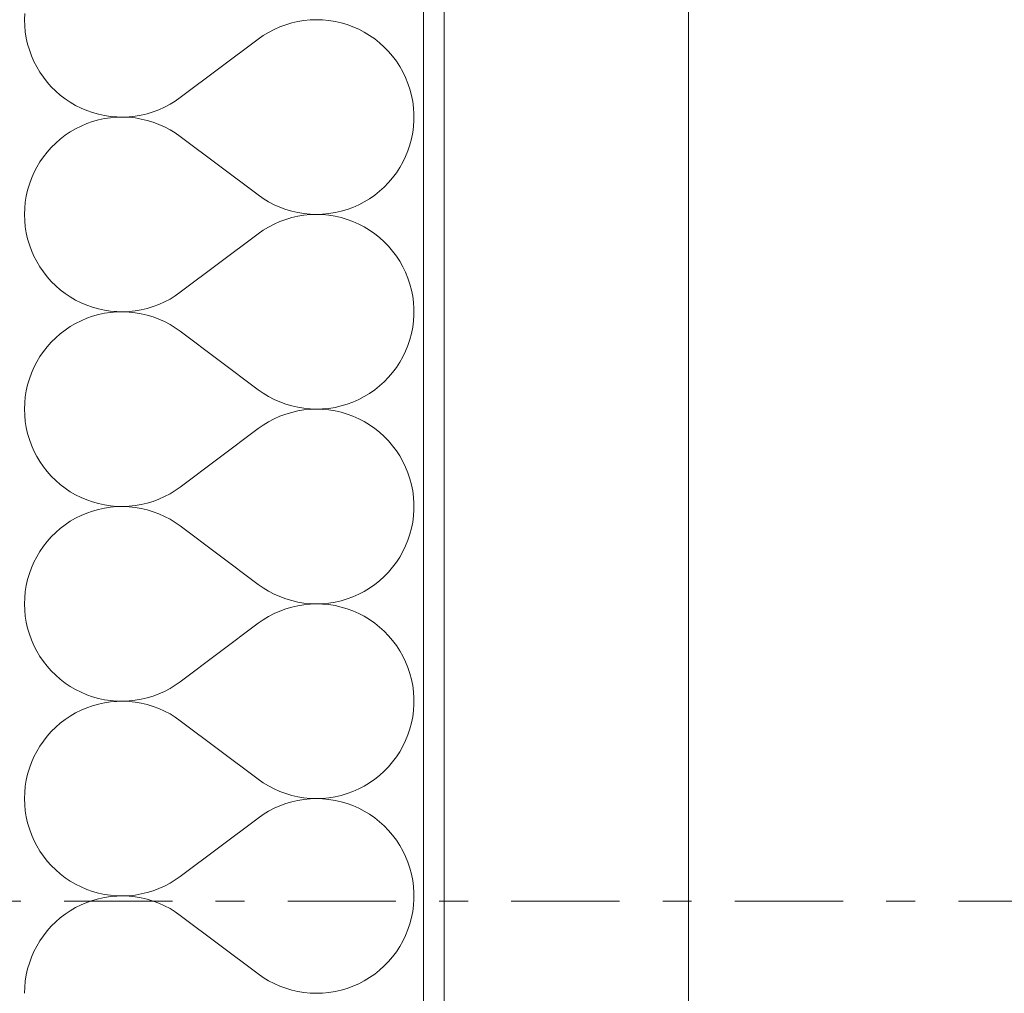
# Model space of a CAD drawing. Extents: x 100 to 2982, y 37 to 2050.
# Tile 82 of 130: x 2160 to 2208, y 603 to 651. Entities that reach past the tile are written whole.
import ezdxf
from ezdxf.xclip import XClip

# ---------------------------------------------------------------- set-up
doc = ezdxf.new("R2010")
doc.units = 0
doc.header["$MEASUREMENT"] = 0
doc.header["$XCLIPFRAME"] = 0
doc.linetypes.add('Przerywana podwójnie', pattern=[54.680554, 26.458333, -10.583333, 7.055556, -10.583333])
for name, color, linetype in [('410-K Osie', 7, 'Continuous'), ('420-K Ściany', 7, 'Continuous'), ('820-G Rysunki Obrazki', 7, 'Continuous')]:
    doc.layers.add(name, color=color, linetype=linetype)
doc.linetypes.add('Fala', pattern='A,0,[1,103_K_01 RZUT PARTERU1.Shx,S=0.223986,R=0,X=0,Y=0],-28.222222,0', length=28.222222)

# ---------------------------------------------------------------- blocks, each defined once
blk = doc.blocks.new('*X18')
at = {"layer": '420-K Ściany', "color": 174, "linetype": 'Continuous', "lineweight": 5, "ltscale": 0.2}
for p, q in [((2160.288, 650.918), (2160.278, 650.617)), ((2160.278, 650.617), (2160.288, 650.316)), ((2160.288, 650.316), (2160.316, 650.016)), ((2172.768, 650.266), (2172.489, 650.141)), ((2173.054, 650.372), (2172.768, 650.266)), ((2173.347, 650.459), (2173.054, 650.372)), ((2173.645, 650.528), (2173.347, 650.459)), ((2173.946, 650.577), (2173.645, 650.528)), ((2174.25, 650.607), (2173.946, 650.577)), ((2174.556, 650.617), (2174.25, 650.607)), ((2174.861, 650.608), (2174.556, 650.617)), ((2175.166, 650.579), (2174.861, 650.608)), ((2175.467, 650.531), (2175.166, 650.579)), ((2175.765, 650.463), (2175.467, 650.531)), ((2176.058, 650.377), (2175.765, 650.463)), ((2176.345, 650.272), (2176.058, 650.377)), ((2176.625, 650.148), (2176.345, 650.272)), ((2160.316, 650.016), (2160.364, 649.719)), ((2171.957, 649.84), (2171.707, 649.665)), ((2172.218, 649.999), (2171.957, 649.84)), ((2172.489, 650.141), (2172.218, 649.999)), ((2176.896, 650.007), (2176.625, 650.148)), ((2177.157, 649.849), (2176.896, 650.007)), ((2177.408, 649.675), (2177.157, 649.849)), ((2160.364, 649.719), (2160.43, 649.425)), ((2160.43, 649.425), (2160.514, 649.136)), ((2171.707, 649.665), (2167.897, 646.808)), ((2177.647, 649.484), (2177.408, 649.675)), ((2177.874, 649.279), (2177.647, 649.484)), ((2160.514, 649.136), (2160.617, 648.853)), ((2160.617, 648.853), (2160.738, 648.577)), ((2178.086, 649.06), (2177.874, 649.279)), ((2178.285, 648.827), (2178.086, 649.06)), ((2178.468, 648.582), (2178.285, 648.827)), ((2160.738, 648.577), (2160.875, 648.309)), ((2178.635, 648.326), (2178.468, 648.582)), ((2160.875, 648.309), (2161.029, 648.05)), ((2161.029, 648.05), (2161.2, 647.802)), ((2178.785, 648.06), (2178.635, 648.326)), ((2178.917, 647.785), (2178.785, 648.06)), ((2161.2, 647.802), (2161.385, 647.565)), ((2161.385, 647.565), (2161.586, 647.34)), ((2179.032, 647.502), (2178.917, 647.785)), ((2179.129, 647.212), (2179.032, 647.502)), ((2161.586, 647.34), (2161.8, 647.128)), ((2161.8, 647.128), (2162.027, 646.93)), ((2162.027, 646.93), (2162.266, 646.747)), ((2179.206, 646.916), (2179.129, 647.212)), ((2179.265, 646.616), (2179.206, 646.916)), ((2162.266, 646.747), (2162.516, 646.579)), ((2162.516, 646.579), (2162.777, 646.428)), ((2162.777, 646.428), (2163.046, 646.293)), ((2167.127, 646.337), (2167.394, 646.478)), ((2167.394, 646.478), (2167.651, 646.635)), ((2167.651, 646.635), (2167.897, 646.808)), ((2179.304, 646.313), (2179.265, 646.616)), ((2163.046, 646.293), (2163.324, 646.176)), ((2163.324, 646.176), (2163.608, 646.076)), ((2163.608, 646.076), (2163.898, 645.994)), ((2163.898, 645.994), (2164.192, 645.931)), ((2164.192, 645.931), (2164.49, 645.887)), ((2165.692, 645.9), (2165.989, 645.951)), ((2165.989, 645.951), (2166.282, 646.02)), ((2166.282, 646.02), (2166.57, 646.108)), ((2166.57, 646.108), (2166.852, 646.214)), ((2166.852, 646.214), (2167.127, 646.337)), ((2179.323, 646.008), (2179.304, 646.313)), ((2179.323, 645.703), (2179.323, 646.008)), ((2163.324, 645.535), (2163.046, 645.418)), ((2163.608, 645.635), (2163.324, 645.535)), ((2163.898, 645.716), (2163.608, 645.635)), ((2164.192, 645.779), (2163.898, 645.716)), ((2164.49, 645.824), (2164.192, 645.779)), ((2164.49, 645.887), (2164.791, 645.862)), ((2164.791, 645.849), (2164.49, 645.824)), ((2164.791, 645.862), (2165.092, 645.856)), ((2165.092, 645.855), (2164.791, 645.849)), ((2165.092, 645.856), (2165.393, 645.869)), ((2165.393, 645.842), (2165.092, 645.855)), ((2165.393, 645.869), (2165.692, 645.9)), ((2165.692, 645.811), (2165.393, 645.842)), ((2165.989, 645.76), (2165.692, 645.811)), ((2166.282, 645.691), (2165.989, 645.76)), ((2166.57, 645.603), (2166.282, 645.691)), ((2166.852, 645.497), (2166.57, 645.603)), ((2167.127, 645.374), (2166.852, 645.497)), ((2179.304, 645.398), (2179.323, 645.703)), ((2162.266, 644.964), (2162.027, 644.781)), ((2162.516, 645.132), (2162.266, 644.964)), ((2162.777, 645.283), (2162.516, 645.132)), ((2163.046, 645.418), (2162.777, 645.283)), ((2167.394, 645.233), (2167.127, 645.374)), ((2167.651, 645.076), (2167.394, 645.233)), ((2167.897, 644.903), (2167.651, 645.076)), ((2179.206, 644.795), (2179.265, 645.095)), ((2179.265, 645.095), (2179.304, 645.398)), ((2161.8, 644.583), (2161.586, 644.371)), ((2162.027, 644.781), (2161.8, 644.583)), ((2171.707, 642.046), (2167.897, 644.903)), ((2179.032, 644.209), (2179.129, 644.499)), ((2179.129, 644.499), (2179.206, 644.795)), ((2161.385, 644.146), (2161.2, 643.909)), ((2161.586, 644.371), (2161.385, 644.146)), ((2178.917, 643.926), (2179.032, 644.209)), ((2161.029, 643.661), (2160.875, 643.402)), ((2161.2, 643.909), (2161.029, 643.661)), ((2178.635, 643.385), (2178.785, 643.651)), ((2178.785, 643.651), (2178.917, 643.926)), ((2160.738, 643.134), (2160.617, 642.858)), ((2160.875, 643.402), (2160.738, 643.134)), ((2178.285, 642.884), (2178.468, 643.129)), ((2178.468, 643.129), (2178.635, 643.385)), ((2160.514, 642.575), (2160.43, 642.286)), ((2160.617, 642.858), (2160.514, 642.575)), ((2177.874, 642.432), (2178.086, 642.651)), ((2178.086, 642.651), (2178.285, 642.884)), ((2160.43, 642.286), (2160.364, 641.992)), ((2177.408, 642.036), (2177.647, 642.227)), ((2177.647, 642.227), (2177.874, 642.432)), ((2160.316, 641.694), (2160.288, 641.395)), ((2160.364, 641.992), (2160.316, 641.694)), ((2171.707, 642.046), (2171.957, 641.871)), ((2171.957, 641.871), (2172.218, 641.712)), ((2172.218, 641.712), (2172.489, 641.57)), ((2176.625, 641.563), (2176.896, 641.704)), ((2176.896, 641.704), (2177.157, 641.862)), ((2177.157, 641.862), (2177.408, 642.036)), ((2160.288, 641.395), (2160.278, 641.094)), ((2172.489, 641.57), (2172.768, 641.445)), ((2172.768, 641.445), (2173.054, 641.339)), ((2173.054, 641.339), (2173.347, 641.252)), ((2173.347, 641.252), (2173.645, 641.183)), ((2173.645, 641.183), (2173.946, 641.134)), ((2173.946, 641.134), (2174.25, 641.104)), ((2174.861, 641.103), (2175.166, 641.132)), ((2175.166, 641.132), (2175.467, 641.18)), ((2175.467, 641.18), (2175.765, 641.248)), ((2175.765, 641.248), (2176.058, 641.334)), ((2176.058, 641.334), (2176.345, 641.439)), ((2176.345, 641.439), (2176.625, 641.563)), ((2160.278, 641.094), (2160.288, 640.792)), ((2160.288, 640.792), (2160.316, 640.493)), ((2172.768, 640.742), (2172.489, 640.618)), ((2173.054, 640.848), (2172.768, 640.742)), ((2173.347, 640.935), (2173.054, 640.848)), ((2173.645, 641.004), (2173.347, 640.935)), ((2173.946, 641.053), (2173.645, 641.004)), ((2174.25, 641.083), (2173.946, 641.053)), ((2174.25, 641.104), (2174.556, 641.094)), ((2174.556, 641.094), (2174.25, 641.083)), ((2174.556, 641.094), (2174.861, 641.103)), ((2174.861, 641.084), (2174.556, 641.094)), ((2175.166, 641.055), (2174.861, 641.084)), ((2175.467, 641.007), (2175.166, 641.055)), ((2175.765, 640.939), (2175.467, 641.007)), ((2176.058, 640.853), (2175.765, 640.939)), ((2176.345, 640.748), (2176.058, 640.853)), ((2176.625, 640.624), (2176.345, 640.748)), ((2160.316, 640.493), (2160.364, 640.195)), ((2160.364, 640.195), (2160.43, 639.901)), ((2171.957, 640.317), (2171.707, 640.141)), ((2172.218, 640.476), (2171.957, 640.317)), ((2172.489, 640.618), (2172.218, 640.476)), ((2176.896, 640.483), (2176.625, 640.624)), ((2177.157, 640.325), (2176.896, 640.483)), ((2177.408, 640.151), (2177.157, 640.325)), ((2177.647, 639.96), (2177.408, 640.151)), ((2160.43, 639.901), (2160.514, 639.612)), ((2171.707, 640.141), (2167.897, 637.284)), ((2177.874, 639.755), (2177.647, 639.96)), ((2178.086, 639.536), (2177.874, 639.755)), ((2160.514, 639.612), (2160.617, 639.329)), ((2160.617, 639.329), (2160.738, 639.053)), ((2178.285, 639.303), (2178.086, 639.536)), ((2178.468, 639.059), (2178.285, 639.303)), ((2160.738, 639.053), (2160.875, 638.785)), ((2160.875, 638.785), (2161.029, 638.526)), ((2178.635, 638.803), (2178.468, 639.059)), ((2178.785, 638.536), (2178.635, 638.803)), ((2161.029, 638.526), (2161.2, 638.278)), ((2161.2, 638.278), (2161.385, 638.041)), ((2178.917, 638.261), (2178.785, 638.536)), ((2179.032, 637.978), (2178.917, 638.261)), ((2161.385, 638.041), (2161.586, 637.816)), ((2161.586, 637.816), (2161.8, 637.604)), ((2179.129, 637.688), (2179.032, 637.978)), ((2161.8, 637.604), (2162.027, 637.406)), ((2162.027, 637.406), (2162.266, 637.223)), ((2167.651, 637.111), (2167.897, 637.284)), ((2179.206, 637.392), (2179.129, 637.688)), ((2179.265, 637.092), (2179.206, 637.392)), ((2162.266, 637.223), (2162.516, 637.055)), ((2162.516, 637.055), (2162.777, 636.904)), ((2162.777, 636.904), (2163.046, 636.769)), ((2166.852, 636.69), (2167.127, 636.813)), ((2167.127, 636.813), (2167.394, 636.954)), ((2167.394, 636.954), (2167.651, 637.111)), ((2179.304, 636.789), (2179.265, 637.092)), ((2179.323, 636.484), (2179.304, 636.789)), ((2163.046, 636.769), (2163.324, 636.652)), ((2163.324, 636.652), (2163.608, 636.552)), ((2163.608, 636.552), (2163.898, 636.471)), ((2163.898, 636.471), (2164.192, 636.408)), ((2164.192, 636.408), (2164.49, 636.363)), ((2164.49, 636.3), (2164.192, 636.256)), ((2164.49, 636.363), (2164.791, 636.338)), ((2164.791, 636.325), (2164.49, 636.3)), ((2164.791, 636.338), (2165.092, 636.332)), ((2165.092, 636.331), (2164.791, 636.325)), ((2165.092, 636.332), (2165.393, 636.345)), ((2165.393, 636.319), (2165.092, 636.331)), ((2165.393, 636.345), (2165.692, 636.377)), ((2165.692, 636.287), (2165.393, 636.319)), ((2165.692, 636.377), (2165.989, 636.427)), ((2165.989, 636.427), (2166.282, 636.497)), ((2166.282, 636.497), (2166.57, 636.584)), ((2166.57, 636.584), (2166.852, 636.69)), ((2179.323, 636.179), (2179.323, 636.484)), ((2163.046, 635.894), (2162.777, 635.759)), ((2163.324, 636.012), (2163.046, 635.894)), ((2163.608, 636.111), (2163.324, 636.012)), ((2163.898, 636.193), (2163.608, 636.111)), ((2164.192, 636.256), (2163.898, 636.193)), ((2165.989, 636.236), (2165.692, 636.287)), ((2166.282, 636.167), (2165.989, 636.236)), ((2166.57, 636.079), (2166.282, 636.167)), ((2166.852, 635.973), (2166.57, 636.079)), ((2167.127, 635.85), (2166.852, 635.973)), ((2167.394, 635.709), (2167.127, 635.85)), ((2179.265, 635.571), (2179.304, 635.874)), ((2179.304, 635.874), (2179.323, 636.179)), ((2162.266, 635.44), (2162.027, 635.257)), ((2162.516, 635.608), (2162.266, 635.44)), ((2162.777, 635.759), (2162.516, 635.608)), ((2167.651, 635.552), (2167.394, 635.709)), ((2167.897, 635.379), (2167.651, 635.552)), ((2171.707, 632.522), (2167.897, 635.379)), ((2179.206, 635.271), (2179.265, 635.571)), ((2161.8, 635.059), (2161.586, 634.848)), ((2162.027, 635.257), (2161.8, 635.059)), ((2179.032, 634.685), (2179.129, 634.975)), ((2179.129, 634.975), (2179.206, 635.271)), ((2161.2, 634.385), (2161.029, 634.137)), ((2161.385, 634.623), (2161.2, 634.385)), ((2161.586, 634.848), (2161.385, 634.623)), ((2178.785, 634.127), (2178.917, 634.402)), ((2178.917, 634.402), (2179.032, 634.685)), ((2161.029, 634.137), (2160.875, 633.878)), ((2178.635, 633.861), (2178.785, 634.127)), ((2160.738, 633.61), (2160.617, 633.334)), ((2160.875, 633.878), (2160.738, 633.61)), ((2178.285, 633.36), (2178.468, 633.605)), ((2178.468, 633.605), (2178.635, 633.861)), ((2160.514, 633.051), (2160.43, 632.762)), ((2160.617, 633.334), (2160.514, 633.051)), ((2177.874, 632.908), (2178.086, 633.127)), ((2178.086, 633.127), (2178.285, 633.36)), ((2160.364, 632.468), (2160.316, 632.171)), ((2160.43, 632.762), (2160.364, 632.468)), ((2171.707, 632.522), (2171.957, 632.347)), ((2177.157, 632.338), (2177.408, 632.513)), ((2177.408, 632.513), (2177.647, 632.703)), ((2177.647, 632.703), (2177.874, 632.908)), ((2160.316, 632.171), (2160.288, 631.871)), ((2171.957, 632.347), (2172.218, 632.188)), ((2172.218, 632.188), (2172.489, 632.046)), ((2172.489, 632.046), (2172.768, 631.921)), ((2176.345, 631.915), (2176.625, 632.039)), ((2176.625, 632.039), (2176.896, 632.18)), ((2176.896, 632.18), (2177.157, 632.338)), ((2160.288, 631.871), (2160.278, 631.57)), ((2160.278, 631.57), (2160.288, 631.269)), ((2172.768, 631.921), (2173.054, 631.815)), ((2173.054, 631.815), (2173.347, 631.728)), ((2173.347, 631.728), (2173.645, 631.659)), ((2173.645, 631.48), (2173.347, 631.412)), ((2173.645, 631.659), (2173.946, 631.61)), ((2173.946, 631.53), (2173.645, 631.48)), ((2173.946, 631.61), (2174.25, 631.58)), ((2174.25, 631.559), (2173.946, 631.53)), ((2174.25, 631.58), (2174.556, 631.57)), ((2174.556, 631.57), (2174.25, 631.559)), ((2174.556, 631.57), (2174.861, 631.579)), ((2174.861, 631.56), (2174.556, 631.57)), ((2174.861, 631.579), (2175.166, 631.608)), ((2175.166, 631.532), (2174.861, 631.56)), ((2175.166, 631.608), (2175.467, 631.656)), ((2175.467, 631.483), (2175.166, 631.532)), ((2175.467, 631.656), (2175.765, 631.724)), ((2175.765, 631.416), (2175.467, 631.483)), ((2175.765, 631.724), (2176.058, 631.81)), ((2176.058, 631.81), (2176.345, 631.915)), ((2160.288, 631.269), (2160.316, 630.969)), ((2172.489, 631.094), (2172.218, 630.952)), ((2172.768, 631.218), (2172.489, 631.094)), ((2173.054, 631.324), (2172.768, 631.218)), ((2173.347, 631.412), (2173.054, 631.324)), ((2176.058, 631.329), (2175.765, 631.416)), ((2176.345, 631.224), (2176.058, 631.329)), ((2176.625, 631.101), (2176.345, 631.224)), ((2176.896, 630.96), (2176.625, 631.101)), ((2160.316, 630.969), (2160.364, 630.671)), ((2160.364, 630.671), (2160.43, 630.377)), ((2171.707, 630.617), (2167.897, 627.76)), ((2171.957, 630.793), (2171.707, 630.617)), ((2172.218, 630.952), (2171.957, 630.793)), ((2177.157, 630.801), (2176.896, 630.96)), ((2177.408, 630.627), (2177.157, 630.801)), ((2177.647, 630.437), (2177.408, 630.627)), ((2160.43, 630.377), (2160.514, 630.088)), ((2160.514, 630.088), (2160.617, 629.805)), ((2177.874, 630.231), (2177.647, 630.437)), ((2178.086, 630.012), (2177.874, 630.231)), ((2160.617, 629.805), (2160.738, 629.529)), ((2178.285, 629.78), (2178.086, 630.012)), ((2178.468, 629.535), (2178.285, 629.78)), ((2160.738, 629.529), (2160.875, 629.261)), ((2160.875, 629.261), (2161.029, 629.003)), ((2178.635, 629.279), (2178.468, 629.535)), ((2178.785, 629.013), (2178.635, 629.279)), ((2161.029, 629.003), (2161.2, 628.754)), ((2161.2, 628.754), (2161.385, 628.517)), ((2178.917, 628.737), (2178.785, 629.013)), ((2179.032, 628.454), (2178.917, 628.737)), ((2161.385, 628.517), (2161.586, 628.292)), ((2161.586, 628.292), (2161.8, 628.08)), ((2179.129, 628.164), (2179.032, 628.454)), ((2179.206, 627.869), (2179.129, 628.164)), ((2161.8, 628.08), (2162.027, 627.882)), ((2162.027, 627.882), (2162.266, 627.699)), ((2162.266, 627.699), (2162.516, 627.532)), ((2167.651, 627.587), (2167.897, 627.76)), ((2179.265, 627.569), (2179.206, 627.869)), ((2162.516, 627.532), (2162.777, 627.38)), ((2162.777, 627.38), (2163.046, 627.245)), ((2163.046, 627.245), (2163.324, 627.128)), ((2166.57, 627.06), (2166.852, 627.166)), ((2166.852, 627.166), (2167.127, 627.29)), ((2167.127, 627.29), (2167.394, 627.43)), ((2167.394, 627.43), (2167.651, 627.587)), ((2179.304, 627.266), (2179.265, 627.569)), ((2179.323, 626.961), (2179.304, 627.266)), ((2163.324, 627.128), (2163.608, 627.028)), ((2163.608, 627.028), (2163.898, 626.947)), ((2163.898, 626.669), (2163.608, 626.587)), ((2163.898, 626.947), (2164.192, 626.884)), ((2164.192, 626.732), (2163.898, 626.669)), ((2164.192, 626.884), (2164.49, 626.84)), ((2164.49, 626.776), (2164.192, 626.732)), ((2164.49, 626.84), (2164.791, 626.814)), ((2164.791, 626.801), (2164.49, 626.776)), ((2164.791, 626.814), (2165.092, 626.808)), ((2165.092, 626.808), (2164.791, 626.801)), ((2165.092, 626.808), (2165.393, 626.821)), ((2165.393, 626.795), (2165.092, 626.808)), ((2165.393, 626.821), (2165.692, 626.853)), ((2165.692, 626.763), (2165.393, 626.795)), ((2165.692, 626.853), (2165.989, 626.903)), ((2165.989, 626.712), (2165.692, 626.763)), ((2165.989, 626.903), (2166.282, 626.973)), ((2166.282, 626.643), (2165.989, 626.712)), ((2166.282, 626.973), (2166.57, 627.06)), ((2179.323, 626.655), (2179.323, 626.961)), ((2162.777, 626.236), (2162.516, 626.084)), ((2163.046, 626.37), (2162.777, 626.236)), ((2163.324, 626.488), (2163.046, 626.37)), ((2163.608, 626.587), (2163.324, 626.488)), ((2166.57, 626.555), (2166.282, 626.643)), ((2166.852, 626.449), (2166.57, 626.555)), ((2167.127, 626.326), (2166.852, 626.449)), ((2167.394, 626.186), (2167.127, 626.326)), ((2167.651, 626.028), (2167.394, 626.186)), ((2179.265, 626.047), (2179.304, 626.35)), ((2179.304, 626.35), (2179.323, 626.655)), ((2162.027, 625.733), (2161.8, 625.536)), ((2162.266, 625.917), (2162.027, 625.733)), ((2162.516, 626.084), (2162.266, 625.917)), ((2167.897, 625.855), (2167.651, 626.028)), ((2171.707, 622.998), (2167.897, 625.855)), ((2179.129, 625.452), (2179.206, 625.747)), ((2179.206, 625.747), (2179.265, 626.047)), ((2161.586, 625.324), (2161.385, 625.099)), ((2161.8, 625.536), (2161.586, 625.324)), ((2179.032, 625.162), (2179.129, 625.452)), ((2161.2, 624.862), (2161.029, 624.613)), ((2161.385, 625.099), (2161.2, 624.862)), ((2178.785, 624.603), (2178.917, 624.878)), ((2178.917, 624.878), (2179.032, 625.162)), ((2160.875, 624.354), (2160.738, 624.087)), ((2161.029, 624.613), (2160.875, 624.354)), ((2178.468, 624.081), (2178.635, 624.337)), ((2178.635, 624.337), (2178.785, 624.603)), ((2160.617, 623.81), (2160.514, 623.527)), ((2160.738, 624.087), (2160.617, 623.81)), ((2178.086, 623.604), (2178.285, 623.836)), ((2178.285, 623.836), (2178.468, 624.081)), ((2160.514, 623.527), (2160.43, 623.238)), ((2177.647, 623.179), (2177.874, 623.384)), ((2177.874, 623.384), (2178.086, 623.604)), ((2160.364, 622.944), (2160.316, 622.647)), ((2160.43, 623.238), (2160.364, 622.944)), ((2171.707, 622.998), (2171.957, 622.823)), ((2171.957, 622.823), (2172.218, 622.664)), ((2176.896, 622.656), (2177.157, 622.814)), ((2177.157, 622.814), (2177.408, 622.989)), ((2177.408, 622.989), (2177.647, 623.179)), ((2160.288, 622.347), (2160.278, 622.046)), ((2160.316, 622.647), (2160.288, 622.347)), ((2172.218, 622.664), (2172.489, 622.522)), ((2172.489, 622.522), (2172.768, 622.398)), ((2172.768, 622.398), (2173.054, 622.292)), ((2176.058, 622.287), (2176.345, 622.392)), ((2176.345, 622.392), (2176.625, 622.515)), ((2176.625, 622.515), (2176.896, 622.656)), ((2160.278, 622.046), (2160.288, 621.745)), ((2173.054, 622.292), (2173.347, 622.204)), ((2173.347, 621.888), (2173.054, 621.8)), ((2173.347, 622.204), (2173.645, 622.135)), ((2173.645, 621.956), (2173.347, 621.888)), ((2173.645, 622.135), (2173.946, 622.086)), ((2173.946, 622.006), (2173.645, 621.956)), ((2173.946, 622.086), (2174.25, 622.056)), ((2174.25, 622.036), (2173.946, 622.006)), ((2174.25, 622.056), (2174.556, 622.046)), ((2174.556, 622.046), (2174.25, 622.036)), ((2174.556, 622.046), (2174.861, 622.055)), ((2174.861, 622.037), (2174.556, 622.046)), ((2174.861, 622.055), (2175.166, 622.084)), ((2175.166, 622.008), (2174.861, 622.037)), ((2175.166, 622.084), (2175.467, 622.132)), ((2175.467, 621.959), (2175.166, 622.008)), ((2175.467, 622.132), (2175.765, 622.2)), ((2175.765, 621.892), (2175.467, 621.959)), ((2175.765, 622.2), (2176.058, 622.287)), ((2176.058, 621.805), (2175.765, 621.892)), ((2160.288, 621.745), (2160.316, 621.445)), ((2160.316, 621.445), (2160.364, 621.148)), ((2172.218, 621.428), (2171.957, 621.269)), ((2172.489, 621.57), (2172.218, 621.428)), ((2172.768, 621.694), (2172.489, 621.57)), ((2173.054, 621.8), (2172.768, 621.694)), ((2176.345, 621.7), (2176.058, 621.805)), ((2176.625, 621.577), (2176.345, 621.7)), ((2176.896, 621.436), (2176.625, 621.577)), ((2177.157, 621.278), (2176.896, 621.436)), ((2160.364, 621.148), (2160.43, 620.854)), ((2171.707, 621.094), (2167.897, 618.236)), ((2171.957, 621.269), (2171.707, 621.094)), ((2177.408, 621.103), (2177.157, 621.278)), ((2177.647, 620.913), (2177.408, 621.103)), ((2177.874, 620.708), (2177.647, 620.913)), ((2160.43, 620.854), (2160.514, 620.565)), ((2160.514, 620.565), (2160.617, 620.281)), ((2178.086, 620.488), (2177.874, 620.708)), ((2178.285, 620.256), (2178.086, 620.488)), ((2160.617, 620.281), (2160.738, 620.005)), ((2160.738, 620.005), (2160.875, 619.737)), ((2178.468, 620.011), (2178.285, 620.256)), ((2178.635, 619.755), (2178.468, 620.011)), ((2160.875, 619.737), (2161.029, 619.479)), ((2161.029, 619.479), (2161.2, 619.23)), ((2178.785, 619.489), (2178.635, 619.755)), ((2178.917, 619.213), (2178.785, 619.489)), ((2161.2, 619.23), (2161.385, 618.993)), ((2161.385, 618.993), (2161.586, 618.768)), ((2179.032, 618.93), (2178.917, 619.213)), ((2161.586, 618.768), (2161.8, 618.556)), ((2161.8, 618.556), (2162.027, 618.358)), ((2179.129, 618.64), (2179.032, 618.93)), ((2179.206, 618.345), (2179.129, 618.64)), ((2162.027, 618.358), (2162.266, 618.175)), ((2162.266, 618.175), (2162.516, 618.008)), ((2162.516, 618.008), (2162.777, 617.856)), ((2167.394, 617.906), (2167.651, 618.063)), ((2167.651, 618.063), (2167.897, 618.236)), ((2179.265, 618.045), (2179.206, 618.345)), ((2179.304, 617.742), (2179.265, 618.045)), ((2162.777, 617.856), (2163.046, 617.722)), ((2163.046, 617.722), (2163.324, 617.604)), ((2163.324, 617.604), (2163.608, 617.504)), ((2166.282, 617.449), (2166.57, 617.537)), ((2166.57, 617.537), (2166.852, 617.642)), ((2166.852, 617.642), (2167.127, 617.766)), ((2167.127, 617.766), (2167.394, 617.906)), ((2179.323, 617.437), (2179.304, 617.742)), ((2163.608, 617.064), (2163.324, 616.964)), ((2163.608, 617.504), (2163.898, 617.423)), ((2163.898, 617.145), (2163.608, 617.064)), ((2163.898, 617.423), (2164.192, 617.36)), ((2164.192, 617.208), (2163.898, 617.145)), ((2164.192, 617.36), (2164.49, 617.316)), ((2164.49, 617.252), (2164.192, 617.208)), ((2164.49, 617.316), (2164.791, 617.291)), ((2164.791, 617.277), (2164.49, 617.252)), ((2164.791, 617.291), (2165.092, 617.284)), ((2165.092, 617.284), (2164.791, 617.277)), ((2165.092, 617.284), (2165.393, 617.297)), ((2165.393, 617.271), (2165.092, 617.284)), ((2165.393, 617.297), (2165.692, 617.329)), ((2165.692, 617.239), (2165.393, 617.271)), ((2165.692, 617.329), (2165.989, 617.38)), ((2165.989, 617.188), (2165.692, 617.239)), ((2165.989, 617.38), (2166.282, 617.449)), ((2166.282, 617.119), (2165.989, 617.188)), ((2166.57, 617.031), (2166.282, 617.119)), ((2166.852, 616.926), (2166.57, 617.031)), ((2179.304, 616.826), (2179.323, 617.131)), ((2179.323, 617.131), (2179.323, 617.437)), ((2162.516, 616.56), (2162.266, 616.393)), ((2162.777, 616.712), (2162.516, 616.56)), ((2163.046, 616.847), (2162.777, 616.712)), ((2163.324, 616.964), (2163.046, 616.847)), ((2167.127, 616.802), (2166.852, 616.926)), ((2167.394, 616.662), (2167.127, 616.802)), ((2167.651, 616.505), (2167.394, 616.662)), ((2179.265, 616.523), (2179.304, 616.826)), ((2162.027, 616.21), (2161.8, 616.012)), ((2162.266, 616.393), (2162.027, 616.21)), ((2167.897, 616.332), (2167.651, 616.505)), ((2171.707, 613.474), (2167.897, 616.332)), ((2179.129, 615.928), (2179.206, 616.223)), ((2179.206, 616.223), (2179.265, 616.523)), ((2161.586, 615.8), (2161.385, 615.575)), ((2161.8, 616.012), (2161.586, 615.8)), ((2178.917, 615.355), (2179.032, 615.638)), ((2179.032, 615.638), (2179.129, 615.928)), ((2161.2, 615.338), (2161.029, 615.089)), ((2161.385, 615.575), (2161.2, 615.338)), ((2178.785, 615.079), (2178.917, 615.355)), ((2160.875, 614.831), (2160.738, 614.563)), ((2161.029, 615.089), (2160.875, 614.831)), ((2178.468, 614.557), (2178.635, 614.813)), ((2178.635, 614.813), (2178.785, 615.079)), ((2160.617, 614.287), (2160.514, 614.003)), ((2160.738, 614.563), (2160.617, 614.287)), ((2178.086, 614.08), (2178.285, 614.312)), ((2178.285, 614.312), (2178.468, 614.557)), ((2160.43, 613.714), (2160.364, 613.42)), ((2160.514, 614.003), (2160.43, 613.714)), ((2177.408, 613.465), (2177.647, 613.655)), ((2177.647, 613.655), (2177.874, 613.86)), ((2177.874, 613.86), (2178.086, 614.08)), ((2160.364, 613.42), (2160.316, 613.123)), ((2171.707, 613.474), (2171.957, 613.299)), ((2171.957, 613.299), (2172.218, 613.14)), ((2176.896, 613.132), (2177.157, 613.29)), ((2177.157, 613.29), (2177.408, 613.465)), ((2160.288, 612.823), (2160.278, 612.522)), ((2160.316, 613.123), (2160.288, 612.823)), ((2172.218, 613.14), (2172.489, 612.998)), ((2172.489, 612.998), (2172.768, 612.874)), ((2172.768, 612.874), (2173.054, 612.768)), ((2173.054, 612.768), (2173.347, 612.68)), ((2175.765, 612.676), (2176.058, 612.763)), ((2176.058, 612.763), (2176.345, 612.868)), ((2176.345, 612.868), (2176.625, 612.991)), ((2176.625, 612.991), (2176.896, 613.132)), ((2160.278, 612.522), (2160.288, 612.221)), ((2160.288, 612.221), (2160.316, 611.921)), ((2173.054, 612.276), (2172.768, 612.17)), ((2173.347, 612.364), (2173.054, 612.276)), ((2173.347, 612.68), (2173.645, 612.612)), ((2173.645, 612.433), (2173.347, 612.364)), ((2173.645, 612.612), (2173.946, 612.562)), ((2173.946, 612.482), (2173.645, 612.433)), ((2173.946, 612.562), (2174.25, 612.532)), ((2174.25, 612.512), (2173.946, 612.482)), ((2174.25, 612.532), (2174.556, 612.522)), ((2174.556, 612.522), (2174.25, 612.512)), ((2174.556, 612.522), (2174.861, 612.531)), ((2174.861, 612.513), (2174.556, 612.522)), ((2174.861, 612.531), (2175.166, 612.56)), ((2175.166, 612.484), (2174.861, 612.513)), ((2175.166, 612.56), (2175.467, 612.609)), ((2175.467, 612.436), (2175.166, 612.484)), ((2175.467, 612.609), (2175.765, 612.676)), ((2175.765, 612.368), (2175.467, 612.436)), ((2176.058, 612.282), (2175.765, 612.368)), ((2176.345, 612.176), (2176.058, 612.282)), ((2160.316, 611.921), (2160.364, 611.624)), ((2171.957, 611.745), (2171.707, 611.57)), ((2172.218, 611.904), (2171.957, 611.745)), ((2172.489, 612.046), (2172.218, 611.904)), ((2172.768, 612.17), (2172.489, 612.046)), ((2176.625, 612.053), (2176.345, 612.176)), ((2176.896, 611.912), (2176.625, 612.053)), ((2177.157, 611.754), (2176.896, 611.912)), ((2177.408, 611.579), (2177.157, 611.754)), ((2160.364, 611.624), (2160.43, 611.33)), ((2160.43, 611.33), (2160.514, 611.041)), ((2171.707, 611.57), (2167.897, 608.713)), ((2177.647, 611.389), (2177.408, 611.579)), ((2177.874, 611.184), (2177.647, 611.389)), ((2160.514, 611.041), (2160.617, 610.758)), ((2178.086, 610.964), (2177.874, 611.184)), ((2178.285, 610.732), (2178.086, 610.964)), ((2160.617, 610.758), (2160.738, 610.482)), ((2160.738, 610.482), (2160.875, 610.214)), ((2178.468, 610.487), (2178.285, 610.732)), ((2178.635, 610.231), (2178.468, 610.487)), ((2160.875, 610.214), (2161.029, 609.955)), ((2161.029, 609.955), (2161.2, 609.706)), ((2178.785, 609.965), (2178.635, 610.231)), ((2178.917, 609.69), (2178.785, 609.965)), ((2161.2, 609.706), (2161.385, 609.469)), ((2161.385, 609.469), (2161.586, 609.244)), ((2179.032, 609.406), (2178.917, 609.69)), ((2179.129, 609.117), (2179.032, 609.406)), ((2161.586, 609.244), (2161.8, 609.033)), ((2161.8, 609.033), (2162.027, 608.835)), ((2179.206, 608.821), (2179.129, 609.117)), ((2162.027, 608.835), (2162.266, 608.652)), ((2162.266, 608.652), (2162.516, 608.484)), ((2162.516, 608.484), (2162.777, 608.332)), ((2167.127, 608.242), (2167.394, 608.382)), ((2167.394, 608.382), (2167.651, 608.54)), ((2167.651, 608.54), (2167.897, 608.713)), ((2179.265, 608.521), (2179.206, 608.821)), ((2179.304, 608.218), (2179.265, 608.521)), ((2162.777, 608.332), (2163.046, 608.198)), ((2163.046, 608.198), (2163.324, 608.08)), ((2163.324, 608.08), (2163.608, 607.981)), ((2163.608, 607.981), (2163.898, 607.899)), ((2163.898, 607.899), (2164.192, 607.836)), ((2165.989, 607.856), (2166.282, 607.925)), ((2166.282, 607.925), (2166.57, 608.013)), ((2166.57, 608.013), (2166.852, 608.119)), ((2166.852, 608.119), (2167.127, 608.242)), ((2179.323, 607.913), (2179.304, 608.218)), ((2179.323, 607.607), (2179.323, 607.913)), ((2163.324, 607.44), (2163.046, 607.323)), ((2163.608, 607.54), (2163.324, 607.44)), ((2163.898, 607.621), (2163.608, 607.54)), ((2164.192, 607.684), (2163.898, 607.621)), ((2164.192, 607.836), (2164.49, 607.792)), ((2164.49, 607.728), (2164.192, 607.684)), ((2164.49, 607.792), (2164.791, 607.767)), ((2164.791, 607.754), (2164.49, 607.728)), ((2164.791, 607.767), (2165.092, 607.76)), ((2165.092, 607.76), (2164.791, 607.754)), ((2165.092, 607.76), (2165.393, 607.773)), ((2165.393, 607.747), (2165.092, 607.76)), ((2165.393, 607.773), (2165.692, 607.805)), ((2165.692, 607.715), (2165.393, 607.747)), ((2165.692, 607.805), (2165.989, 607.856)), ((2165.989, 607.665), (2165.692, 607.715)), ((2166.282, 607.595), (2165.989, 607.665)), ((2166.57, 607.508), (2166.282, 607.595)), ((2166.852, 607.402), (2166.57, 607.508)), ((2167.127, 607.278), (2166.852, 607.402)), ((2179.304, 607.302), (2179.323, 607.607)), ((2162.516, 607.037), (2162.266, 606.869)), ((2162.777, 607.188), (2162.516, 607.037)), ((2163.046, 607.323), (2162.777, 607.188)), ((2167.394, 607.138), (2167.127, 607.278)), ((2167.651, 606.981), (2167.394, 607.138)), ((2167.897, 606.808), (2167.651, 606.981)), ((2179.206, 606.699), (2179.265, 606.999)), ((2179.265, 606.999), (2179.304, 607.302)), ((2161.8, 606.488), (2161.586, 606.276)), ((2162.027, 606.686), (2161.8, 606.488)), ((2162.266, 606.869), (2162.027, 606.686)), ((2171.707, 603.951), (2167.897, 606.808)), ((2179.129, 606.404), (2179.206, 606.699)), ((2161.385, 606.051), (2161.2, 605.814)), ((2161.586, 606.276), (2161.385, 606.051)), ((2178.917, 605.831), (2179.032, 606.114)), ((2179.032, 606.114), (2179.129, 606.404)), ((2161.029, 605.566), (2160.875, 605.307)), ((2161.2, 605.814), (2161.029, 605.566)), ((2178.635, 605.289), (2178.785, 605.555)), ((2178.785, 605.555), (2178.917, 605.831)), ((2160.738, 605.039), (2160.617, 604.763)), ((2160.875, 605.307), (2160.738, 605.039)), ((2178.285, 604.789), (2178.468, 605.033)), ((2178.468, 605.033), (2178.635, 605.289)), ((2160.617, 604.763), (2160.514, 604.48)), ((2177.874, 604.337), (2178.086, 604.556)), ((2178.086, 604.556), (2178.285, 604.789)), ((2160.43, 604.191), (2160.364, 603.897)), ((2160.514, 604.48), (2160.43, 604.191)), ((2177.408, 603.941), (2177.647, 604.131)), ((2177.647, 604.131), (2177.874, 604.337)), ((2160.316, 603.599), (2160.288, 603.299)), ((2160.364, 603.897), (2160.316, 603.599)), ((2171.707, 603.951), (2171.957, 603.775)), ((2171.957, 603.775), (2172.218, 603.616)), ((2172.218, 603.616), (2172.489, 603.474)), ((2176.625, 603.467), (2176.896, 603.608)), ((2176.896, 603.608), (2177.157, 603.767)), ((2177.157, 603.767), (2177.408, 603.941)), ((2160.288, 603.299), (2160.278, 602.998)), ((2172.489, 603.474), (2172.768, 603.35)), ((2172.768, 603.35), (2173.054, 603.244)), ((2173.054, 603.244), (2173.347, 603.156)), ((2173.347, 603.156), (2173.645, 603.088)), ((2173.645, 603.088), (2173.946, 603.039)), ((2175.166, 603.036), (2175.467, 603.085)), ((2175.467, 603.085), (2175.765, 603.152)), ((2175.765, 603.152), (2176.058, 603.239)), ((2176.058, 603.239), (2176.345, 603.344)), ((2176.345, 603.344), (2176.625, 603.467)), ((2173.946, 603.039), (2174.25, 603.009)), ((2174.25, 603.009), (2174.556, 602.998)), ((2174.556, 602.998), (2174.861, 603.008)), ((2174.861, 603.008), (2175.166, 603.036))]:
    blk.add_line(p, q, dxfattribs=at)
blk = doc.blocks.new('Rysunek_1_1', base_point=(-18316.349, -206.526))
at = {"layer": '420-K Ściany', "linetype": 'Continuous', "lineweight": 5}
h = blk.add_hatch(dxfattribs=at)
h.set_pattern_fill('Tynk_0001', color=176, style=0, pattern_type=2)
h.set_pattern_definition([(0, (-18316.349, -206.5255), (0, 8.660254), [0, -5]), (0, (-18313.849, -202.195), (0, 8.660254), [0, -5])])
h.paths.add_polyline_path([(2179.802, 575.509), (2180.802, 575.509), (2180.802, 687.009), (2179.802, 687.009)])
at = {"color": 240, "linetype": 'Fala', "lineweight": 0, "ltscale": 0.2, "flags": 128}
blk.add_lwpolyline([(1856.982, 1038.709), (2192.76, 1038.709), (2192.76, 566.48), (1856.982, 566.48)], close=True, dxfattribs=at)
at = {"layer": '410-K Osie', "color": 4, "linetype": 'Przerywana podwójnie', "lineweight": 13, "ltscale": 0.2}
blk.add_line((587.417, 607.509), (2253.561, 607.509), dxfattribs=at)
blk.add_line((587.417, 607.509), (2253.561, 607.509), dxfattribs=at)
at = {"layer": '420-K Ściany', "color": 67, "linetype": 'Continuous', "lineweight": 13, "ltscale": 0.2}
blk.add_line((2179.802, 595.509), (2179.802, 687.009), dxfattribs=at)
at = {"layer": '420-K Ściany', "color": 47, "linetype": 'Continuous', "lineweight": 15, "ltscale": 0.2, "flags": 128}
blk.add_lwpolyline([(2180.802, 575.509), (2180.802, 687.009)], dxfattribs=at)
at = {"color": 65, "linetype": 'Continuous', "lineweight": 13, "ltscale": 0.2}
blk.add_blockref('*X18', (0, 0), dxfattribs=at)

msp = doc.modelspace()

# ---------------------------------------------------------------- block references
at = {"layer": '820-G Rysunki Obrazki', "color": 65, "linetype": 'Continuous', "lineweight": 13, "ltscale": 0.2}
ref = msp.add_blockref('Rysunek_1_1', (-18316.349, -206.526), dxfattribs=at)
XClip(ref).set_block_clipping_path([(244.527027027, 75.2081975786), (2570.9054054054, 2024.1891891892)])

doc.saveas('drawing.dxf')
